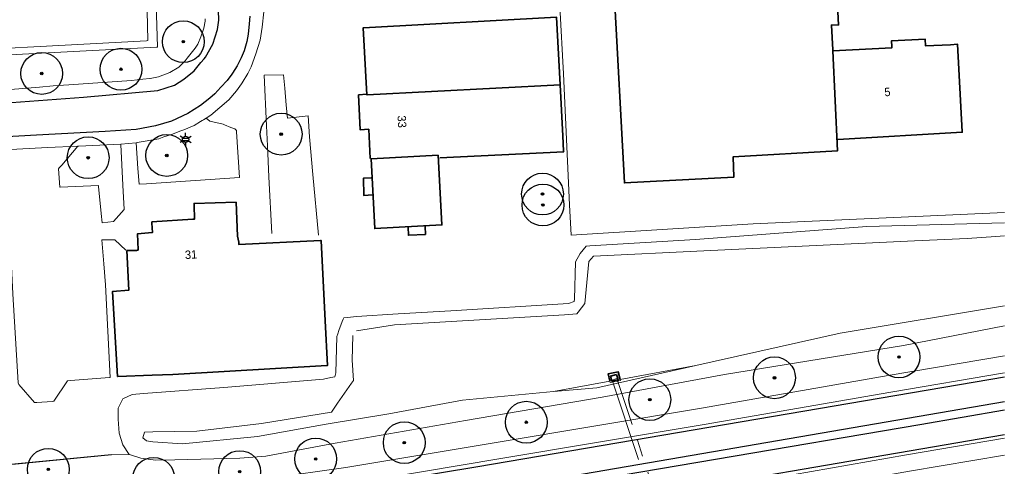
# Model space of a CAD drawing. Header units: metres. Extents: x 169249 to 194689, y 406250 to 412203.
# Tile 22 of 26: x 173039 to 173157, y 406486 to 406539. Entities that reach past the tile are written whole.
import ezdxf
from ezdxf.enums import TextEntityAlignment as Align

# ---------------------------------------------------------------- set-up
doc = ezdxf.new("R2010")
doc.units = ezdxf.units.M
doc.linetypes.add('AM-AS', pattern=[16, 10, -2, 2, -2])
doc.layers.get('0').update_dxf_attribs({"lineweight": 25})
for name, color, linetype, lineweight in [('B-WE-AM-AS_KUNSTWERK_DUIKER-GV', 10, 'AM-AS', 18), ('B-WE-GK-KADEMUUR-GV', 150, 'Continuous', 35), ('B-WE-GR-BOOM-S', 90, 'Continuous', 25), ('B-WE-GW-WATERGANG_INSTEEK-G', 160, 'Continuous', 18), ('B-WE-GW-WATERGANG_SLOOT_BODEM-G', 160, 'Continuous', 18), ('B-WE-GW-WATERGANG_WATERLIJN-G', 160, 'Continuous', 18), ('B-WE-IE-TERREINAFSCHEIDING_KUNSTMATIG_HEKWERK-G', 20, 'IE-TERREINAFSCHEIDING-KUNSTMATIG', 18), ('B-WE-KL-ET_LS_OV_LICHTMAST-S', 190, 'Continuous', 25), ('B-WE-OG-TOPOGRAFIE_BEBOUWING-G', 1, 'Continuous', 35), ('B-WE-OG-TOPOGRAFIE_WATER-GV', 160, 'Continuous', 18), ('B-WE-OG-TOPOGRAFIE_WEG_BERM-GV', 62, 'Continuous', 18), ('B-WE-OG-TOPOGRAFIE_WEG_RIJWIELPAD-G', 51, 'Continuous', 18), ('B-WE-OG-TOPOGRAFIE_WEG_VERHARD-G', 252, 'Continuous', 18)]:
    doc.layers.add(name, color=color, linetype=linetype, lineweight=lineweight)
for name, color, linetype in [('B-WE-IE-TERREINAFSCHEIDING_KUNSTMATIG_HEKWERK_RASTER-G', 7, 'Continuous'), ('B-WE-VW-MARKERING-G', 7, 'Continuous'), ('Label_Nummeraanduidingreeks', 7, 'Continuous')]:
    doc.layers.add(name, color=color, linetype=linetype)
doc.styles.add('NLCS-ISO', font='txt')
doc.linetypes.add('IE-TERREINAFSCHEIDING-KUNSTMATIG', pattern='A,4,[82,NLCS.SHX,S=0.75,R=90,X=0,Y=0],4,-2', length=10)

# ---------------------------------------------------------------- blocks, each defined once
blk = doc.blocks.new('SGR-BOOM_01')
at = {"ltscale": 0.1}
h = blk.add_hatch(color=256, dxfattribs=at)
edge = h.paths.add_edge_path()
edge.add_arc((0, 0), 0.15, 0, 360)
for radius in [2.5, 0.045]:
    blk.add_circle((0, 0), radius)
blk.add_circle((0, 0), 0.15, dxfattribs=at)
blk = doc.blocks.new('B-SIE-WEG_LICHTMAST-SO')
at = {"ltscale": 0.1}
for p, q in [((-0.33, 0.19), (-0.67, 0.39)), ((0, 0.39), (0, 0.77)), ((0.33, 0.19), (0.67, 0.39)), ((-0.33, -0.19), (-0.67, -0.39)), ((0, -0.39), (0, -0.77)), ((0.33, -0.19), (0.67, -0.39))]:
    blk.add_line(p, q, dxfattribs=at)
at = {"flags": 128}
for points in [[(-0.35, 0.15), (0.35, 0.15)], [(-0.35, -0.15), (0.35, -0.15)]]:
    blk.add_lwpolyline(points, dxfattribs=at)
at = {"ltscale": 0.1}
blk.add_circle((0, 0), 0.386, dxfattribs=at)
at = {"style": 'NLCS-ISO'}
blk.add_attdef('TYPE', text='', height=0.549, dxfattribs=at).set_placement((0, 0.77), align=Align.BOTTOM_CENTER)

msp = doc.modelspace()

# ---------------------------------------------------------------- linework, layer by layer
at = {"layer": 'B-WE-AM-AS_KUNSTWERK_DUIKER-GV'}
msp.add_polyline3d([(173117.21, 406475.6, 16.21), (173117.78, 406475.79, 16.21), (173110.9, 406496.45, 16.22), (173110.33, 406496.26, 16.22), (173117.21, 406475.6, 16.21)], dxfattribs=at)
at = {"layer": 'B-WE-GK-KADEMUUR-GV'}
for points in [[(173111.3, 406496.35, 17.05), (173111.07, 406497.25, 16.98), (173109.86, 406497, 17.04), (173110.06, 406496.12, 17.08)], [(173110.87, 406496.93, 16.48), (173110.15, 406496.75, 16.36), (173110.32, 406496.15, 16.29), (173111.07, 406496.29, 16.22), (173110.87, 406496.93, 16.48)]]:
    msp.add_polyline3d(points, dxfattribs=at)
at = {"layer": 'B-WE-GW-WATERGANG_INSTEEK-G'}
msp.add_polyline3d([(173052.57, 406487.39, 17.79), (173051.82, 406488.51, 17.8), (173051.38, 406489.92, 17.82), (173051.23, 406491.59, 17.8), (173051.25, 406492.93, 17.78), (173051.8, 406494.01, 17.74), (173052.93, 406494.56, 17.69), (173054.26, 406494.68, 17.56), (173063.89, 406495.4, 17.48), (173075.82, 406496.38, 17.35), (173076.68, 406496.58, 17.36), (173077.16, 406496.65, 17.36), (173077.28, 406497.13, 17.41), (173077.39, 406501.49, 17.54), (173077.51, 406501.8, 17.55), (173077.65, 406502.18, 17.57), (173078.05, 406503.25, 17.62), (173078.17, 406503.54, 17.66), (173078.23, 406503.69, 17.68), (173078.67, 406503.76, 17.7), (173079.77, 406503.86, 17.7), (173084.75, 406504.17, 17.72), (173091.06, 406504.55, 17.75), (173105.13, 406505.42, 17.65), (173105.79, 406505.67, 17.65), (173105.83, 406505.92, 17.65), (173105.94, 406510.4, 17.79), (173106.5, 406511.39, 17.86), (173107.23, 406512.26, 17.9), (173107.69, 406512.32, 17.9), (173120.33, 406513.08, 18.05), (173140.8, 406514.62, 18.39), (173157.26, 406515.05, 18.13)], dxfattribs=at)
at = {"layer": 'B-WE-GW-WATERGANG_SLOOT_BODEM-G'}
msp.add_line((173084.29, 406502.86, 17.02), (173079.77, 406502.15, 1.48), dxfattribs=at)
for points in [[(173120.36, 406498.01, 16.45), (173137.62, 406501.87, 16.35), (173157.26, 406505.15, 16.43)], [(173079.33, 406501.6, 2.29), (173079.24, 406498.65, 16.15), (173079.4, 406496.21, 16.14), (173079.16, 406495.88, 16.14), (173077.5, 406493.49, 16.11), (173076.77, 406492.45, 16.09), (173068.39, 406491.09, 16.23), (173060.64, 406490.15, 16.34), (173055.39, 406490.1, 16.21), (173054.39, 406490.04, 15.96), (173054.18, 406489.35, 15.98), (173054.63, 406489.02, 16.15), (173055.39, 406488.9, 16.23), (173058.95, 406488.63, 16.39), (173067.92, 406489.54, 16.27), (173076.12, 406490.98, 16.11), (173083.64, 406492.23, 15.97), (173092.43, 406493.88, 16.1), (173103.34, 406494.89, 16.38)], [(173103.34, 406494.89, 16.38), (173108.5, 406495.36, 16.52), (173120.36, 406498.01, 16.45)]]:
    msp.add_polyline3d(points, dxfattribs=at)
at = {"layer": 'B-WE-GW-WATERGANG_WATERLIJN-G'}
msp.add_polyline3d([(173157.26, 406513.51, 17.02), (173156.25, 406513.44, 17.02), (173152.8, 406513.2, 17.02), (173146.52, 406512.9, 17.02), (173121.31, 406511.72, 17.02), (173108.13, 406511.09, 17.02), (173107.56, 406510.43, 17.02), (173107.06, 406505.44, 17.02), (173106.27, 406504.4, 17.02), (173106.1, 406504.19, 17.02), (173104.66, 406504.08, 17.02), (173084.29, 406502.86, 17.02)], dxfattribs=at)
at = {"layer": 'B-WE-IE-TERREINAFSCHEIDING_KUNSTMATIG_HEKWERK-G'}
msp.add_polyline3d([(173055, 406566.73, 17.78), (173055.96, 406536.07, 17.8), (173055.83, 406536.06, 17.8), (173028.3, 406534.63, 17.79), (173007.36, 406533.85, 17.8)], dxfattribs=at)
at = {"layer": 'B-WE-IE-TERREINAFSCHEIDING_KUNSTMATIG_HEKWERK_RASTER-G'}
msp.add_line((173050.47, 406487.32, 18.03), (173038.05, 406486.14, 18), dxfattribs=at)
at = {"layer": 'B-WE-OG-TOPOGRAFIE_BEBOUWING-G'}
msp.add_line((173136.68, 406535.62, 21.77), (173136.73, 406535.63, 21.77), dxfattribs=at)
for points in [[(173136.73, 406535.63, 24.02), (173137.32, 406523.68, 24.02), (173124.81, 406522.93, 24.02), (173124.9, 406520.53, 24.02), (173111.81, 406519.83, 24.02), (173110.59, 406542.68, 24.02), (173110.58, 406542.72, 24.02), (173136.29, 406544.08, 24.02), (173136.36, 406542.64, 24.02), (173137.22, 406542.66, 24.02), (173137.44, 406538.72, 24.02), (173136.58, 406538.7, 24.02), (173136.73, 406535.75, 24.02), (173136.73, 406535.63, 24.02)], [(173104.11, 406531.56, 23.65), (173104.12, 406531.56, 23.65), (173103.7, 406539.63, 23.65), (173103.67, 406539.63, 23.65), (173080.59, 406538.35, 23.65), (173080.54, 406538.35, 23.65), (173081.01, 406530.34, 23.65), (173081.03, 406530.34, 23.65), (173104.11, 406531.56, 23.65)], [(173136.73, 406535.63, 21.77), (173143.82, 406535.99, 21.77), (173143.81, 406536.14, 21.77), (173143.78, 406536.82, 21.77), (173147.77, 406537.03, 21.77), (173147.83, 406536.2, 21.77), (173150.8, 406536.35, 21.77), (173151.67, 406536.4, 21.77), (173152.21, 406525.94, 21.77), (173152.22, 406525.89, 21.77), (173137.33, 406525.04, 21.77)], [(173104.13, 406531.56, 20.96), (173104.45, 406525.44, 20.96), (173104.54, 406523.63, 20.96), (173104.55, 406523.55, 20.96), (173089.73, 406522.81, 20.96)], [(173081, 406530.42, 20.96), (173080.01, 406530.35, 20.96), (173080.19, 406526.19, 20.96), (173081.23, 406526.24, 20.96), (173081.4, 406522.75, 20.96)], [(173089.98, 406514.83, 23.49), (173089.52, 406523.13, 23.49), (173081.52, 406522.73, 23.49), (173081.95, 406514.39, 23.49), (173081.95, 406514.38, 23.49), (173089.98, 406514.81, 23.49), (173089.98, 406514.83, 23.49)], [(173081.67, 406518.39, 20.86), (173080.64, 406518.31, 20.86), (173080.58, 406520.38, 20.86), (173081.51, 406520.44, 20.86)], [(173065.67, 406512.74, 24.48), (173065.67, 406512.49, 23.75), (173065.7, 406512.49, 23.74), (173075.47, 406512.96, 23.59), (173075.52, 406512.96, 23.59), (173076.01, 406503.33, 23.59), (173076.28, 406498, 23.59), (173076.22, 406498, 23.58), (173057.77, 406496.95, 23.55), (173055.3, 406496.87, 24.92), (173051.19, 406496.7, 18), (173051.17, 406496.7, 17.95), (173050.56, 406506.85, 17.96), (173052.51, 406507, 17.98), (173052.29, 406511.74, 17.98), (173052.78, 406511.74, 17.98), (173053.46, 406511.75, 17.98), (173053.55, 406511.78, 18.98), (173053.65, 406511.82, 20.09), (173053.55, 406513.73, 20.12), (173055.3, 406513.91, 20.09), (173055.36, 406513.91, 20.09), (173055.29, 406515.01, 18.38), (173055.28, 406515.17, 18.13), (173060.2, 406515.5, 18.12), (173060.38, 406515.51, 18.12), (173060.34, 406517.18, 18.02), (173060.33, 406517.38, 18.01), (173065.35, 406517.52, 18.01), (173065.51, 406513.47, 24.87), (173065.67, 406512.74, 24.48)], [(173085.93, 406514.56, 20.7), (173085.97, 406513.57, 20.7), (173088, 406513.67, 20.7), (173087.96, 406514.62, 20.7)]]:
    msp.add_polyline3d(points, dxfattribs=at)
at = {"layer": 'B-WE-OG-TOPOGRAFIE_WATER-GV'}
for p, q in [((173120.36, 406498.01, 13.14), (173111.3, 406496.35, 17.05)), ((173110.06, 406496.12, 17.08), (173103.34, 406494.89, 4.63))]:
    msp.add_line(p, q, dxfattribs=at)
for points in [[(173052.6, 406487.37, 17.79), (173053.94, 406486.93, 17.75), (173055.7, 406486.71, 17.78), (173058.03, 406486.74, 17.73), (173065.8, 406486.94, 17.81), (173068.9, 406487.16, 17.82), (173077.19, 406488.71, 17.75), (173092.81, 406491.42, 17.78), (173109.14, 406494.21, 17.76), (173123.8, 406496.95, 17.86), (173145.2, 406500.4, 17.95), (173157.26, 406502.76, 17.88)], [(173111.3, 406496.35, 17.05), (173111.34, 406496.2, 17.06), (173110.1, 406495.96, 17.08), (173110.06, 406496.12, 17.08)]]:
    msp.add_polyline3d(points, dxfattribs=at)
at = {"layer": 'B-WE-OG-TOPOGRAFIE_WEG_BERM-GV'}
for p, q in [((173052.57, 406487.39, 17.79), (173050.47, 406487.32, 18.03)), ((173052.6, 406487.37, 17.79), (173052.57, 406487.39, 17.79))]:
    msp.add_line(p, q, dxfattribs=at)
for points in [[(173157.26, 406499.15, 18.22), (173143.35, 406496.8, 18.21), (173121.03, 406492.93, 18.2), (173096.45, 406488.82, 18.18), (173078.47, 406485.81, 18.14), (173069.45, 406484.53, 18.16), (173057.27, 406482.8, 18.18), (173034.56, 406480.39, 18.18), (173030.97, 406480.1, 18.14), (173027.05, 406479.78, 18.1), (173018.44, 406479.07, 18.01), (173004.25, 406478.24, 17.96), (172990.61, 406477.8, 17.89), (172975.53, 406477.6, 17.91), (172975.18, 406477.6, 17.91), (172974.15, 406477.62, 17.91), (172973.9, 406477.63, 17.91), (172952.61, 406478.14, 17.87), (172943, 406478.55, 17.85), (172936.58, 406478.83, 17.8), (172928.45, 406479.32, 17.76), (172916.36, 406480.15, 17.77), (172903.68, 406481.21, 17.73)], [(172903.5, 406479.21, 17.73), (172916.2, 406478.15, 17.77), (172928.32, 406477.32, 17.76), (172936.47, 406476.83, 17.8), (172942.91, 406476.55, 17.85), (172952.54, 406476.14, 17.87), (172973.85, 406475.63, 17.91), (172974.1, 406475.62, 17.91), (172975.17, 406475.6, 17.91), (172975.55, 406475.6, 17.91), (172990.65, 406475.8, 17.89), (173004.34, 406476.24, 17.96), (173018.58, 406477.07, 18.01), (173027.21, 406477.78, 18.1), (173031.13, 406478.1, 18.14), (173034.75, 406478.4, 18.18), (173057.51, 406480.82, 18.18), (173069.73, 406482.55, 18.16), (173078.77, 406483.83, 18.14), (173096.78, 406486.85, 18.18), (173121.37, 406490.96, 18.2), (173143.69, 406494.83, 18.21), (173157.26, 406497.12, 18.22)], [(173157.26, 406489.33, 18.19), (173145.56, 406487.34, 18.18), (173127.37, 406484.14, 18.13), (173103.71, 406480.06, 18.12), (173084.79, 406476.9, 18.18), (173070.85, 406474.64, 18.18), (173067.81, 406474.14, 18.18), (173055.14, 406472.23, 18.17), (173040.99, 406470.39, 18.14), (173027.26, 406468.6, 18.11), (173013.72, 406467.16, 18.19), (172997.26, 406465.55, 18.27), (172996.06, 406465.48, 18.17), (172982.88, 406464.39, 18.12), (172975.69, 406463.91, 18.11), (172974.42, 406463.83, 18.11), (172974.24, 406463.82, 18.11), (172968.18, 406463.42, 18.1), (172955.21, 406462.62, 18.09), (172940, 406461.99, 18.05), (172924.35, 406461.55, 18.04), (172909.23, 406461.14, 17.99), (172897.32, 406460.95, 17.94)], [(173157.26, 406487.3, 18.19), (173145.9, 406485.38, 18.18), (173127.71, 406482.17, 18.13), (173104.04, 406478.09, 18.12), (173085.11, 406474.93, 18.18), (173071.17, 406472.66, 18.18), (173068.12, 406472.17, 18.18), (173055.42, 406470.25, 18.17), (173041.24, 406468.4, 18.14), (173027.5, 406466.61, 18.11), (173013.92, 406465.17, 18.19), (172996.24, 406463.49, 18.17), (172983.03, 406462.39, 18.12), (172975.82, 406461.92, 18.11), (172974.56, 406461.84, 18.11), (172974.38, 406461.82, 18.11), (172968.3, 406461.42, 18.1), (172955.31, 406460.62, 18.09), (172940.07, 406459.99, 18.05), (172924.41, 406459.55, 18.04), (172909.27, 406459.14, 17.99), (172897.35, 406458.95, 17.94)], [(173050.47, 406487.32, 18.03), (173040.19, 406486.34, 18.01), (173039.41, 406486.27, 18), (173038.05, 406486.14, 18)]]:
    msp.add_polyline3d(points, dxfattribs=at)
at = {"layer": 'B-WE-OG-TOPOGRAFIE_WEG_RIJWIELPAD-G'}
for points in [[(173061.79, 406527.58, 17.78), (173062.34, 406527.92, 17.78), (173064.48, 406529.78, 17.78), (173065.4, 406530.83, 17.79), (173065.99, 406531.68, 17.79), (173066.08, 406531.81, 17.79), (173066.76, 406532.9, 17.79), (173067.15, 406533.7, 17.77), (173067.72, 406535.25, 17.76), (173068.24, 406536.9, 17.76), (173068.49, 406538.44, 17.79), (173068.66, 406540.27, 17.79), (173068.56, 406542.11, 17.77), (173068.53, 406542.98, 17.78)], [(173053.4, 406524.62, 17.76), (173053.53, 406524.65, 17.76), (173056.1, 406525.12, 17.75), (173056.7, 406525.32, 17.75), (173057.62, 406525.62, 17.75), (173058.75, 406526.04, 17.76), (173059.11, 406526.18, 17.76), (173060.35, 406526.68, 17.77), (173061.11, 406527.17, 17.78), (173061.3, 406527.28, 17.78), (173061.44, 406527.36, 17.78), (173061.79, 406527.58, 17.78)], [(173051.57, 406524.48, 17.76), (173051.57, 406524.48, 17.76), (173053.4, 406524.62, 17.76)], [(173035.42, 406523.67, 17.66), (173042.79, 406524.05, 17.71), (173046.43, 406524.23, 17.73)], [(173046.43, 406524.23, 17.73), (173046.55, 406524.24, 17.73), (173051.57, 406524.48, 17.76)]]:
    msp.add_polyline3d(points, dxfattribs=at)
at = {"layer": 'B-WE-OG-TOPOGRAFIE_WEG_VERHARD-G'}
for points in [[(173011.08, 406528.99, 17.69), (173011.08, 406529, 17.69), (173007.21, 406532.91, 17.75), (173007.15, 406532.97, 17.75), (173006.95, 406533.17, 17.75), (173006.92, 406533.62, 17.75), (173006.85, 406534.43, 17.75), (173024.64, 406535.23, 17.63), (173054.64, 406536.81, 17.53), (173054.81, 406536.87, 17.53), (173054.24, 406561.64, 17.67), (173054.12, 406566.41, 17.7)], [(173157.26, 406516.3, 18.28), (173127.22, 406514.96, 18.35), (173105.46, 406513.6, 17.96), (173105.25, 406517.2, 18), (173104.51, 406532.87, 18.16), (173104.08, 406540.92, 18.17)], [(173061.65, 406539.44, 17.73), (173061.65, 406539.15, 17.73), (173061.49, 406538.33, 17.73), (173061.15, 406537.3, 17.73), (173060.79, 406536.42, 17.7), (173060.44, 406535.94, 17.7), (173060.15, 406535.54, 17.7), (173059.5, 406534.73, 17.71), (173059.25, 406534.41, 17.72), (173058.49, 406533.67, 17.72), (173057.44, 406533.03, 17.72), (173056.06, 406532.52, 17.71), (173055.06, 406532.33, 17.69), (173055.05, 406532.33, 17.69), (173054.21, 406532.23, 17.68), (173052.86, 406532.06, 17.67), (173045.35, 406531.55, 17.66), (173043.47, 406531.42, 17.65), (173041.82, 406531.28, 17.65), (173034.36, 406530.68, 17.65), (173023.7, 406529.91, 17.64), (173011.08, 406528.99, 17.69)], [(173069.65, 406513.78, 17.82), (173069.29, 406520.54, 17.85), (173069.1, 406524.27, 17.86), (173068.99, 406526.64, 17.85), (173068.7, 406532.7, 17.83), (173071.04, 406532.75, 17.83), (173071.18, 406531.14, 17.85), (173071.36, 406529.12, 17.88), (173071.49, 406527.59, 17.9), (173073.96, 406527.83, 17.93), (173074.14, 406525.34, 17.95), (173074.55, 406520.83, 17.94), (173075.22, 406513.58, 17.93)], [(173053.4, 406524.62, 17.76), (173053.62, 406521.54, 17.88), (173053.76, 406519.68, 17.96), (173053.76, 406519.67, 17.96), (173054.65, 406519.73, 17.95), (173065.76, 406520.46, 17.86), (173065.41, 406525.92, 17.85), (173065.4, 406526.11, 17.85), (173065.19, 406526.28, 17.82), (173064.73, 406526.47, 17.81), (173063.96, 406526.79, 17.79), (173063.8, 406526.85, 17.79), (173062.23, 406527.2, 17.75), (173061.79, 406527.58, 17.78)], [(173035.42, 406523.67, 17.66), (173035.47, 406523.62, 17.67), (173037.29, 406521.89, 17.76), (173037.88, 406521.33, 17.79), (173038.03, 406518.86, 17.86), (173038.03, 406518.8, 17.86), (173038.66, 406506.59, 17.88), (173039.28, 406495.95, 17.84), (173039.37, 406495.74, 17.83), (173041.24, 406493.58, 17.83), (173041.5, 406493.6, 17.83), (173043.37, 406493.72, 17.83), (173043.55, 406493.76, 17.83), (173045.18, 406496.18, 17.82), (173045.55, 406496.21, 17.82), (173050.23, 406496.59, 17.92), (173050.28, 406496.59, 17.92), (173049.73, 406507.65, 17.93), (173049.53, 406510.16, 17.92), (173049.29, 406513.04, 17.92), (173049.38, 406513.04, 17.92), (173050.83, 406513.04, 17.98), (173052.15, 406511.78, 17.97)], [(173046.43, 406524.23, 17.73), (173044.5, 406521.97, 17.76), (173044.21, 406521.63, 17.77), (173044.11, 406521.52, 17.77), (173044.26, 406519.33, 17.77), (173044.3, 406519.34, 17.77), (173048.89, 406519.51, 17.92), (173048.9, 406519.41, 17.92), (173049.22, 406516.16, 17.94), (173049.33, 406515.07, 17.95), (173050.68, 406515.21, 17.99), (173051.95, 406516.66, 17.99), (173051.81, 406519.57, 17.9), (173051.58, 406524.44, 17.76), (173051.57, 406524.48, 17.76)]]:
    msp.add_polyline3d(points, dxfattribs=at)
at = {"layer": 'B-WE-VW-MARKERING-G', "linetype": 'Continuous'}
for points in [[(173033.07, 406529.06, 17.76), (173047.12, 406530.1, 17.76), (173056.01, 406530.87, 17.76), (173058, 406531.52, 17.8), (173059.12, 406532.22, 17.79), (173060.33, 406533.24, 17.8), (173061.14, 406534.22, 17.81), (173061.52, 406534.68, 17.81), (173061.68, 406534.88, 17.82), (173062.58, 406536.4, 17.82), (173063.15, 406538.17, 17.82), (173063.29, 406539.28, 17.81), (173063.19, 406542.83, 17.81)], [(173066.98, 406539.77, 17.81), (173066.91, 406538.86, 17.81), (173066.81, 406537.59, 17.81), (173066.64, 406536.72, 17.81), (173066.34, 406535.63, 17.8), (173065.96, 406534.78, 17.81), (173065.49, 406533.81, 17.81), (173064.94, 406532.95, 17.81), (173064.84, 406532.82, 17.81), (173064.27, 406532.06, 17.81), (173063.53, 406531.26, 17.81), (173062.81, 406530.46, 17.82), (173062.21, 406529.98, 17.82), (173061.08, 406529.07, 17.81), (173059.6, 406528.11, 17.81), (173057.61, 406527.22, 17.8), (173055.73, 406526.67, 17.8), (173053.41, 406526.2, 17.79), (173049.7, 406525.97, 17.79), (173041.48, 406525.53, 17.77), (173029.48, 406524.85, 17.73)], [(173157.26, 406496.62, 18.21), (173094.27, 406485.9, 18.22), (173076.42, 406482.96, 18.19), (173069.81, 406481.97, 18.19), (173061.75, 406480.76, 18.18), (173046.57, 406478.73, 18.18), (173027.77, 406476.88, 18.05), (173016.95, 406476.12, 18.05), (173010.72, 406475.81, 18.03), (172991.02, 406475.23, 18.02), (172975.28, 406475.09, 17.97)], [(172891.29, 406461.28, 17.96), (172906.85, 406461.51, 18.03), (172921.53, 406461.87, 18.07), (172948.71, 406462.77, 18.14), (172961.52, 406463.39, 18.15), (172974.23, 406464.35, 18.14), (172984.63, 406465.05, 18.16), (173005.03, 406466.91, 18.19), (173020.64, 406468.71, 18.16), (173038.52, 406470.9, 18.25), (173056.73, 406473.23, 18.26), (173070.76, 406475.32, 18.25), (173074.91, 406475.94, 18.25), (173104.68, 406480.77, 18.15), (173157.26, 406489.77, 18.18)]]:
    msp.add_polyline3d(points, dxfattribs=at)
at = {"layer": 'B-WE-VW-MARKERING-G'}
for points in [[(173047.3, 406475.91, 18.23), (173056.17, 406477, 18.24), (173070.22, 406479.08, 18.26), (173106.9, 406485.08, 18.22), (173157.26, 406493.69, 18.28)], [(173047.22, 406474.87, 18.23), (173064.06, 406477.2, 18.25), (173070.35, 406478.19, 18.25), (173098.28, 406482.66, 18.25), (173147.17, 406490.97, 18.23), (173157.26, 406492.7, 18.24)]]:
    msp.add_polyline3d(points, dxfattribs=at)

# ---------------------------------------------------------------- block references
at = {"layer": 'B-WE-GR-BOOM-S', "color": 7}
for p in [(173059.04, 406536.71, 17.87), (173042.1, 406532.91, 17.71), (173051.58, 406533.42, 17.71), (173070.75, 406525.66, 17.9), (173047.66, 406522.84, 17.81), (173057.06, 406523.11, 17.83), (173102.01, 406518.5, 17.85), (173102.06, 406517.19, 17.91), (173144.65, 406499.03, 18.1), (173129.76, 406496.54, 18.06), (173114.85, 406493.93, 18.04), (173100.07, 406491.23, 17.97), (173085.47, 406488.79, 17.89), (173074.88, 406486.84, 18.05), (173042.89, 406485.6, 17.84), (173055.5, 406484.53, 17.94), (173065.79, 406485.33, 18.03)]:
    msp.add_blockref('SGR-BOOM_01', p, dxfattribs=at)
at = {"layer": 'B-WE-KL-ET_LS_OV_LICHTMAST-S', "color": 7}
msp.add_blockref('B-SIE-WEG_LICHTMAST-SO', (173059.32, 406525.04, 17.78), dxfattribs=at)

# ---------------------------------------------------------------- texts
at = {"layer": 'Label_Nummeraanduidingreeks', "color": 7, "lineweight": 18}
for s, rotation, p in [('5', 4.6, (173143.27, 406530.7)), ('33', -86.9, (173085.2, 406527.16)), ('31', 3.2, (173059.97, 406511.27))]:
    msp.add_text(s, height=1, rotation=rotation, dxfattribs=at).set_placement(p, align=Align.MIDDLE)

doc.saveas('drawing.dxf')
